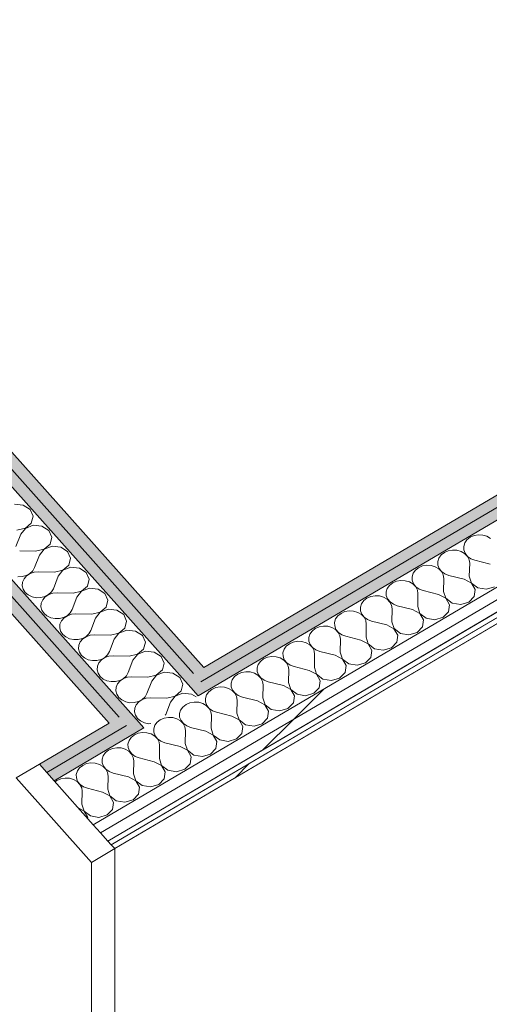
# Model space of a CAD drawing. Header units: millimetres. Extents: x -36631 to 27388, y -24993 to 6945.
# Tile 150 of 256: x 2169 to 2690, y -14573 to -13480. Entities that reach past the tile are written whole.
import ezdxf

# ---------------------------------------------------------------- set-up
doc = ezdxf.new("R2010")
doc.units = ezdxf.units.MM
doc.header["$MEASUREMENT"] = 0
doc.linetypes.add('Wipeout_Contour', pattern=[1000, 0, -1000])
doc.layers.add('Nuevo_08_E_Envans secs', color=7, linetype='Continuous')
doc.layers.add('Nuevo_Puertas Archicad', color=7, linetype='Continuous')
doc.layers.add('Nuevo_08_E_Envans secs_Pluma_Nº__1', color=7, linetype='Continuous', lineweight=5)
doc.layers.add('Nuevo_Puertas Archicad_Pluma_Nº__1', color=7, linetype='Continuous', lineweight=5)
for name, color, linetype, lineweight, true_color in [('Nuevo_08_E_Envans secs_Pluma_Nº__102', 7, 'Continuous', 5, 0xcccccc), ('Nuevo_08_E_Envans secs_Pluma_Nº__171', 171, 'Continuous', 13, 0xaaaaff), ('Nuevo_08_E_Envans secs_Pluma_Nº__177', 7, 'Continuous', 15, 0xf7e046), ('Nuevo_08_E_Envans secs_Pluma_Nº__79', 7, 'Continuous', 5, 0xaaffd5), ('Nuevo_Puertas Archicad_Pluma_Nº__3', 7, 'Continuous', 5, 0xa4a4a4)]:
    doc.layers.add(name, color=color, linetype=linetype, lineweight=lineweight, true_color=true_color)
pattern_1 = [(45, (0, 0), (-183.8478, 183.8478), [195, -65]), (45, (7e-14, 183.85), (-183.8478, 183.8478), [195, -65])]

# ---------------------------------------------------------------- blocks, each defined once
blk = doc.blocks.new('*X158')
at = {"layer": 'Nuevo_08_E_Envans secs_Pluma_Nº__102', "color": 254, "linetype": 'Continuous', "lineweight": 5, "true_color": 0xcccccc}
for p, q in [((2665.7, -14057.4), (2663.3, -14060.8)), ((2669.3, -14054.6), (2665.7, -14057.4)), ((2673.6, -14052.8), (2669.3, -14054.6)), ((2678.3, -14051.9), (2673.6, -14052.8)), ((2683.2, -14052.2), (2678.3, -14051.9)), ((2687.8, -14053.5), (2683.2, -14052.2)), ((2691.8, -14055.8), (2687.8, -14053.5)), ((2640.6, -14071.5), (2637.1, -14074.3)), ((2644.9, -14069.7), (2640.6, -14071.5)), ((2649.7, -14068.8), (2644.9, -14069.7)), ((2654.5, -14069.1), (2649.7, -14068.8)), ((2659.1, -14070.4), (2654.5, -14069.1)), ((2663.1, -14072.7), (2659.1, -14070.4)), ((2663.3, -14060.8), (2662.1, -14064.7)), ((2662.1, -14064.7), (2662.2, -14068.6)), ((2662.2, -14068.6), (2663.6, -14072.4)), ((2634.6, -14077.7), (2633.4, -14081.6)), ((2633.4, -14081.6), (2633.5, -14085.5)), ((2637.1, -14074.3), (2634.6, -14077.7)), ((2666.2, -14075.8), (2663.1, -14072.7)), ((2663.6, -14072.4), (2666.3, -14075.8)), ((2668.1, -14079.5), (2666.2, -14075.8)), ((2666.3, -14075.8), (2670, -14078.4)), ((2668.7, -14083.4), (2668.1, -14079.5)), ((2670, -14078.4), (2674.4, -14080.1)), ((2691.3, -14084.3), (2674.4, -14080.1)), ((2608.4, -14091.2), (2606, -14094.6)), ((2611.9, -14088.4), (2608.4, -14091.2)), ((2616.3, -14086.5), (2611.9, -14088.4)), ((2621, -14085.7), (2616.3, -14086.5)), ((2625.9, -14086), (2621, -14085.7)), ((2630.5, -14087.3), (2625.9, -14086)), ((2634.5, -14089.6), (2630.5, -14087.3)), ((2633.5, -14085.5), (2635, -14089.3)), ((2637.5, -14092.7), (2634.5, -14089.6)), ((2635, -14089.3), (2637.6, -14092.6)), ((2639.4, -14096.4), (2637.5, -14092.7)), ((2637.6, -14092.6), (2641.3, -14095.3)), ((2668.3, -14097.8), (2668.7, -14083.4)), ((2587.6, -14103.4), (2583.3, -14105.3)), ((2592.4, -14102.6), (2587.6, -14103.4)), ((2597.2, -14102.9), (2592.4, -14102.6)), ((2601.8, -14104.2), (2597.2, -14102.9)), ((2605.8, -14106.5), (2601.8, -14104.2)), ((2606, -14094.6), (2604.7, -14098.4)), ((2604.7, -14098.4), (2604.9, -14102.4)), ((2604.9, -14102.4), (2606.3, -14106.2)), ((2640, -14100.3), (2639.4, -14096.4)), ((2639.7, -14114.7), (2640, -14100.3)), ((2641.3, -14095.3), (2645.7, -14096.9)), ((2662.6, -14101.2), (2645.7, -14096.9)), ((2670.7, -14105.5), (2662.6, -14101.2)), ((2668.3, -14097.8), (2670.8, -14105.4)), ((2577.3, -14111.5), (2576.1, -14115.3)), ((2579.8, -14108), (2577.3, -14111.5)), ((2583.3, -14105.3), (2579.8, -14108)), ((2608.9, -14109.6), (2605.8, -14106.5)), ((2606.3, -14106.2), (2609, -14109.5)), ((2610.7, -14113.3), (2608.9, -14109.6)), ((2609, -14109.5), (2612.6, -14112.1)), ((2611.3, -14117.2), (2610.7, -14113.3)), ((2612.6, -14112.1), (2617.1, -14113.8)), ((2634, -14118.1), (2617.1, -14113.8)), ((2639.7, -14114.7), (2642.2, -14122.3)), ((2674.8, -14112.6), (2670.7, -14105.5)), ((2670.8, -14105.4), (2677.9, -14110.8)), ((2673.7, -14120.4), (2674.8, -14112.6)), ((2677.9, -14110.8), (2687.3, -14112.4)), ((2687.3, -14112.4), (2696.4, -14109.7)), ((2551.1, -14124.9), (2548.6, -14128.4)), ((2554.6, -14122.2), (2551.1, -14124.9)), ((2558.9, -14120.3), (2554.6, -14122.2)), ((2563.7, -14119.5), (2558.9, -14120.3)), ((2568.6, -14119.7), (2563.7, -14119.5)), ((2573.2, -14121.1), (2568.6, -14119.7)), ((2577.1, -14123.4), (2573.2, -14121.1)), ((2576.1, -14115.3), (2576.2, -14119.3)), ((2576.2, -14119.3), (2577.6, -14123.1)), ((2580.2, -14126.5), (2577.1, -14123.4)), ((2577.6, -14123.1), (2580.3, -14126.4)), ((2611, -14131.6), (2611.3, -14117.2)), ((2642.1, -14122.4), (2634, -14118.1)), ((2646.2, -14129.5), (2642.1, -14122.4)), ((2642.2, -14122.3), (2649.2, -14127.7)), ((2667.7, -14126.6), (2673.7, -14120.4)), ((2535, -14136.4), (2530.3, -14137.2)), ((2539.9, -14136.6), (2535, -14136.4)), ((2544.5, -14138), (2539.9, -14136.6)), ((2548.6, -14128.4), (2547.4, -14132.2)), ((2547.4, -14132.2), (2547.5, -14136.2)), ((2547.5, -14136.2), (2549, -14140)), ((2582.1, -14130.1), (2580.2, -14126.5)), ((2580.3, -14126.4), (2584, -14129)), ((2582.7, -14134.1), (2582.1, -14130.1)), ((2582.4, -14148.5), (2582.7, -14134.1)), ((2584, -14129), (2588.4, -14130.7)), ((2605.3, -14135), (2588.4, -14130.7)), ((2613.4, -14139.3), (2605.3, -14135)), ((2611, -14131.6), (2613.5, -14139.2)), ((2645.1, -14137.3), (2646.2, -14129.5)), ((2649.2, -14127.7), (2658.7, -14129.3)), ((2658.7, -14129.3), (2667.7, -14126.6)), ((2520, -14145.2), (2518.8, -14149.1)), ((2522.4, -14141.8), (2520, -14145.2)), ((2526, -14139.1), (2522.4, -14141.8)), ((2530.3, -14137.2), (2526, -14139.1)), ((2548.5, -14140.3), (2544.5, -14138)), ((2551.5, -14143.4), (2548.5, -14140.3)), ((2549, -14140), (2551.6, -14143.3)), ((2553.4, -14147), (2551.5, -14143.4)), ((2551.6, -14143.3), (2555.3, -14145.9)), ((2554, -14151), (2553.4, -14147)), ((2555.3, -14145.9), (2559.7, -14147.6)), ((2576.6, -14151.9), (2559.7, -14147.6)), ((2617.5, -14146.4), (2613.4, -14139.3)), ((2613.5, -14139.2), (2620.5, -14144.6)), ((2616.4, -14154.2), (2617.5, -14146.4)), ((2620.5, -14144.6), (2630, -14146.2)), ((2630, -14146.2), (2639.1, -14143.5)), ((2639.1, -14143.5), (2645.1, -14137.3)), ((2493.8, -14158.7), (2491.3, -14162.1)), ((2497.3, -14155.9), (2493.8, -14158.7)), ((2501.6, -14154.1), (2497.3, -14155.9)), ((2506.4, -14153.2), (2501.6, -14154.1)), ((2511.3, -14153.5), (2506.4, -14153.2)), ((2515.9, -14154.8), (2511.3, -14153.5)), ((2519.8, -14157.1), (2515.9, -14154.8)), ((2518.8, -14149.1), (2518.9, -14153.1)), ((2518.9, -14153.1), (2520.3, -14156.9)), ((2522.9, -14160.2), (2519.8, -14157.1)), ((2520.3, -14156.9), (2523, -14160.2)), ((2553.7, -14165.4), (2554, -14151)), ((2584.7, -14156.2), (2576.6, -14151.9)), ((2582.4, -14148.5), (2584.9, -14156.1)), ((2588.8, -14163.3), (2584.7, -14156.2)), ((2584.9, -14156.1), (2591.9, -14161.5)), ((2610.4, -14160.4), (2616.4, -14154.2)), ((2491.3, -14162.1), (2490.1, -14166)), ((2490.1, -14166), (2490.2, -14169.9)), ((2490.2, -14169.9), (2491.7, -14173.7)), ((2524.8, -14163.9), (2522.9, -14160.2)), ((2523, -14160.2), (2526.7, -14162.8)), ((2525.4, -14167.9), (2524.8, -14163.9)), ((2525.1, -14182.2), (2525.4, -14167.9)), ((2526.7, -14162.8), (2531.1, -14164.5)), ((2548, -14168.7), (2531.1, -14164.5)), ((2556.1, -14173), (2548, -14168.7)), ((2553.7, -14165.4), (2556.2, -14173)), ((2587.7, -14171.1), (2588.8, -14163.3)), ((2591.9, -14161.5), (2601.3, -14163.1)), ((2601.3, -14163.1), (2610.4, -14160.4)), ((2462.7, -14179), (2461.4, -14182.9)), ((2465.1, -14175.6), (2462.7, -14179)), ((2468.6, -14172.8), (2465.1, -14175.6)), ((2473, -14171), (2468.6, -14172.8)), ((2477.7, -14170.1), (2473, -14171)), ((2482.6, -14170.4), (2477.7, -14170.1)), ((2487.2, -14171.7), (2482.6, -14170.4)), ((2491.2, -14174), (2487.2, -14171.7)), ((2494.2, -14177.1), (2491.2, -14174)), ((2491.7, -14173.7), (2494.3, -14177.1)), ((2496.1, -14180.8), (2494.2, -14177.1)), ((2494.3, -14177.1), (2498, -14179.7)), ((2496.7, -14184.7), (2496.1, -14180.8)), ((2498, -14179.7), (2502.4, -14181.4)), ((2560.2, -14180.2), (2556.1, -14173)), ((2556.2, -14173), (2563.2, -14178.4)), ((2559.1, -14188), (2560.2, -14180.2)), ((2563.2, -14178.4), (2572.7, -14180)), ((2572.7, -14180), (2581.8, -14177.3)), ((2581.8, -14177.3), (2587.7, -14171.1)), ((2440, -14189.7), (2436.5, -14192.5)), ((2444.3, -14187.8), (2440, -14189.7)), ((2449.1, -14187), (2444.3, -14187.8)), ((2453.9, -14187.3), (2449.1, -14187)), ((2458.5, -14188.6), (2453.9, -14187.3)), ((2462.5, -14190.9), (2458.5, -14188.6)), ((2461.4, -14182.9), (2461.6, -14186.8)), ((2461.6, -14186.8), (2463, -14190.6)), ((2465.6, -14194), (2462.5, -14190.9)), ((2463, -14190.6), (2465.7, -14193.9)), ((2496.4, -14199.1), (2496.7, -14184.7)), ((2519.3, -14185.6), (2502.4, -14181.4)), ((2527.4, -14189.9), (2519.3, -14185.6)), ((2525.1, -14182.2), (2527.5, -14189.9)), ((2531.5, -14197), (2527.4, -14189.9)), ((2527.5, -14189.9), (2534.6, -14195.3)), ((2553.1, -14194.2), (2559.1, -14188)), ((2434, -14195.9), (2432.8, -14199.7)), ((2432.8, -14199.7), (2432.9, -14203.7)), ((2436.5, -14192.5), (2434, -14195.9)), ((2467.4, -14197.7), (2465.6, -14194)), ((2465.7, -14193.9), (2469.4, -14196.6)), ((2468, -14201.6), (2467.4, -14197.7)), ((2467.7, -14216), (2468, -14201.6)), ((2469.4, -14196.6), (2473.8, -14198.2)), ((2490.7, -14202.5), (2473.8, -14198.2)), ((2498.8, -14206.8), (2490.7, -14202.5)), ((2496.4, -14199.1), (2498.9, -14206.7)), ((2530.4, -14204.9), (2531.5, -14197)), ((2534.6, -14195.3), (2544, -14196.8)), ((2544, -14196.8), (2553.1, -14194.2)), ((2405.3, -14212.8), (2404.1, -14216.6)), ((2407.8, -14209.3), (2405.3, -14212.8)), ((2411.3, -14206.6), (2407.8, -14209.3)), ((2415.6, -14204.7), (2411.3, -14206.6)), ((2420.4, -14203.9), (2415.6, -14204.7)), ((2425.3, -14204.2), (2420.4, -14203.9)), ((2429.9, -14205.5), (2425.3, -14204.2)), ((2433.8, -14207.8), (2429.9, -14205.5)), ((2432.9, -14203.7), (2434.3, -14207.5)), ((2436.9, -14210.9), (2433.8, -14207.8)), ((2434.3, -14207.5), (2437, -14210.8)), ((2438.8, -14214.6), (2436.9, -14210.9)), ((2437, -14210.8), (2440.7, -14213.4)), ((2440.7, -14213.4), (2445.1, -14215.1)), ((2502.9, -14213.9), (2498.8, -14206.8)), ((2498.9, -14206.7), (2505.9, -14212.1)), ((2505.9, -14212.1), (2515.4, -14213.7)), ((2515.4, -14213.7), (2524.4, -14211)), ((2524.4, -14211), (2530.4, -14204.9)), ((2382.7, -14223.5), (2379.1, -14226.2)), ((2387, -14221.6), (2382.7, -14223.5)), ((2391.8, -14220.8), (2387, -14221.6)), ((2396.6, -14221), (2391.8, -14220.8)), ((2401.2, -14222.4), (2396.6, -14221)), ((2405.2, -14224.7), (2401.2, -14222.4)), ((2404.1, -14216.6), (2404.2, -14220.6)), ((2404.2, -14220.6), (2405.7, -14224.4)), ((2405.7, -14224.4), (2408.4, -14227.7)), ((2439.4, -14218.5), (2438.8, -14214.6)), ((2439.1, -14232.9), (2439.4, -14218.5)), ((2462, -14219.4), (2445.1, -14215.1)), ((2470.1, -14223.7), (2462, -14219.4)), ((2467.7, -14216), (2470.2, -14223.6)), ((2474.2, -14230.8), (2470.1, -14223.7)), ((2470.2, -14223.6), (2477.2, -14229)), ((2495.8, -14227.9), (2501.8, -14221.7)), ((2501.8, -14221.7), (2502.9, -14213.9)), ((2376.7, -14229.7), (2375.5, -14233.5)), ((2375.5, -14233.5), (2375.6, -14237.5)), ((2379.1, -14226.2), (2376.7, -14229.7)), ((2408.2, -14227.8), (2405.2, -14224.7)), ((2410.1, -14231.4), (2408.2, -14227.8)), ((2408.4, -14227.7), (2412, -14230.3)), ((2410.7, -14235.4), (2410.1, -14231.4)), ((2410.4, -14249.8), (2410.7, -14235.4)), ((2412, -14230.3), (2416.5, -14232)), ((2433.3, -14236.3), (2416.5, -14232)), ((2439.1, -14232.9), (2441.6, -14240.5)), ((2473.1, -14238.6), (2474.2, -14230.8)), ((2477.2, -14229), (2486.7, -14230.6)), ((2486.7, -14230.6), (2495.8, -14227.9)), ((2350.5, -14243.1), (2348, -14246.5)), ((2354, -14240.4), (2350.5, -14243.1)), ((2358.3, -14238.5), (2354, -14240.4)), ((2363.1, -14237.7), (2358.3, -14238.5)), ((2368, -14237.9), (2363.1, -14237.7)), ((2372.6, -14239.3), (2368, -14237.9)), ((2376.5, -14241.6), (2372.6, -14239.3)), ((2375.6, -14237.5), (2377, -14241.3)), ((2379.6, -14244.7), (2376.5, -14241.6)), ((2377, -14241.3), (2379.7, -14244.6)), ((2381.5, -14248.3), (2379.6, -14244.7)), ((2379.7, -14244.6), (2383.4, -14247.2)), ((2441.4, -14240.6), (2433.3, -14236.3)), ((2445.6, -14247.7), (2441.4, -14240.6)), ((2441.6, -14240.5), (2448.6, -14245.9)), ((2448.6, -14245.9), (2458, -14247.5)), ((2458, -14247.5), (2467.1, -14244.8)), ((2467.1, -14244.8), (2473.1, -14238.6)), ((2325.4, -14257.2), (2321.8, -14260)), ((2329.7, -14255.4), (2325.4, -14257.2)), ((2334.4, -14254.6), (2329.7, -14255.4)), ((2339.3, -14254.8), (2334.4, -14254.6)), ((2343.9, -14256.1), (2339.3, -14254.8)), ((2347.9, -14258.4), (2343.9, -14256.1)), ((2348, -14246.5), (2346.8, -14250.4)), ((2346.8, -14250.4), (2346.9, -14254.4)), ((2346.9, -14254.4), (2348.4, -14258.2)), ((2382.1, -14252.3), (2381.5, -14248.3)), ((2381.8, -14266.7), (2382.1, -14252.3)), ((2383.4, -14247.2), (2387.8, -14248.9)), ((2404.7, -14253.2), (2387.8, -14248.9)), ((2412.8, -14257.5), (2404.7, -14253.2)), ((2410.4, -14249.8), (2412.9, -14257.4)), ((2412.9, -14257.4), (2419.9, -14262.8)), ((2438.5, -14261.7), (2444.5, -14255.5)), ((2444.5, -14255.5), (2445.6, -14247.7)), ((2319.4, -14263.4), (2318.1, -14267.3)), ((2318.1, -14267.3), (2318.3, -14271.2)), ((2321.8, -14260), (2319.4, -14263.4)), ((2350.9, -14261.5), (2347.9, -14258.4)), ((2348.4, -14258.2), (2351, -14261.5)), ((2352.8, -14265.2), (2350.9, -14261.5)), ((2351, -14261.5), (2354.7, -14264.1)), ((2353.4, -14269.2), (2352.8, -14265.2)), ((2354.7, -14264.1), (2359.1, -14265.8)), ((2376, -14270), (2359.1, -14265.8)), ((2381.8, -14266.7), (2384.2, -14274.3)), ((2416.9, -14264.6), (2412.8, -14257.5)), ((2415.8, -14272.4), (2416.9, -14264.6)), ((2419.9, -14262.8), (2429.4, -14264.4)), ((2429.4, -14264.4), (2438.5, -14261.7)), ((2293.2, -14276.9), (2290.7, -14280.3)), ((2296.7, -14274.1), (2293.2, -14276.9)), ((2301, -14272.3), (2296.7, -14274.1)), ((2305.8, -14271.4), (2301, -14272.3)), ((2310.6, -14271.7), (2305.8, -14271.4)), ((2315.2, -14273), (2310.6, -14271.7)), ((2319.2, -14275.3), (2315.2, -14273)), ((2318.3, -14271.2), (2319.7, -14275)), ((2322.3, -14278.4), (2319.2, -14275.3)), ((2319.7, -14275), (2322.4, -14278.4)), ((2324.2, -14282.1), (2322.3, -14278.4)), ((2322.4, -14278.4), (2326.1, -14281)), ((2353.1, -14283.5), (2353.4, -14269.2)), ((2384.1, -14274.3), (2376, -14270)), ((2388.2, -14281.5), (2384.1, -14274.3)), ((2384.2, -14274.3), (2391.3, -14279.7)), ((2400.7, -14281.3), (2409.8, -14278.6)), ((2409.8, -14278.6), (2415.8, -14272.4)), ((2272.3, -14289.2), (2268, -14291)), ((2277.1, -14288.3), (2272.3, -14289.2)), ((2282, -14288.6), (2277.1, -14288.3)), ((2286.6, -14289.9), (2282, -14288.6)), ((2290.6, -14292.2), (2286.6, -14289.9)), ((2290.7, -14280.3), (2289.5, -14284.2)), ((2289.5, -14284.2), (2289.6, -14288.1)), ((2289.6, -14288.1), (2291.1, -14291.9)), ((2324.7, -14286), (2324.2, -14282.1)), ((2324.4, -14300.4), (2324.7, -14286)), ((2326.1, -14281), (2330.5, -14282.7)), ((2347.4, -14286.9), (2330.5, -14282.7)), ((2355.5, -14291.2), (2347.4, -14286.9)), ((2353.1, -14283.5), (2355.6, -14291.2)), ((2381.2, -14295.5), (2387.1, -14289.3)), ((2387.1, -14289.3), (2388.2, -14281.5)), ((2391.3, -14279.7), (2400.7, -14281.3)), ((2262, -14297.2), (2260.8, -14301)), ((2260.8, -14301), (2260.9, -14305)), ((2264.5, -14293.8), (2262, -14297.2)), ((2268, -14291), (2264.5, -14293.8)), ((2293.6, -14295.3), (2290.6, -14292.2)), ((2291.1, -14291.9), (2293.7, -14295.2)), ((2295.5, -14299), (2293.6, -14295.3)), ((2293.7, -14295.2), (2297.4, -14297.9)), ((2296.1, -14302.9), (2295.5, -14299)), ((2297.4, -14297.9), (2301.8, -14299.5)), ((2318.7, -14303.8), (2301.8, -14299.5)), ((2324.4, -14300.4), (2326.9, -14308)), ((2359.6, -14298.3), (2355.5, -14291.2)), ((2355.6, -14291.2), (2362.6, -14296.6)), ((2358.5, -14306.2), (2359.6, -14298.3)), ((2362.6, -14296.6), (2372.1, -14298.2)), ((2372.1, -14298.2), (2381.2, -14295.5)), ((2235.9, -14310.6), (2233.4, -14314.1)), ((2239.4, -14307.9), (2235.9, -14310.6)), ((2243.7, -14306), (2239.4, -14307.9)), ((2248.5, -14305.2), (2243.7, -14306)), ((2253.3, -14305.5), (2248.5, -14305.2)), ((2257.9, -14306.8), (2253.3, -14305.5)), ((2261.9, -14309.1), (2257.9, -14306.8)), ((2260.9, -14305), (2262.4, -14308.8)), ((2264.9, -14312.2), (2261.9, -14309.1)), ((2262.4, -14308.8), (2265.1, -14312.1)), ((2295.8, -14317.3), (2296.1, -14302.9)), ((2326.8, -14308.1), (2318.7, -14303.8)), ((2330.9, -14315.2), (2326.8, -14308.1)), ((2326.9, -14308), (2333.9, -14313.4)), ((2352.5, -14312.3), (2358.5, -14306.2)), ((2215, -14322.9), (2210.7, -14324.8)), ((2219.8, -14322.1), (2215, -14322.9)), ((2224.7, -14322.3), (2219.8, -14322.1)), ((2229.3, -14323.7), (2224.7, -14322.3)), ((2233.4, -14314.1), (2232.2, -14317.9)), ((2232.2, -14317.9), (2232.3, -14321.9)), ((2232.3, -14321.9), (2233.7, -14325.7)), ((2266.8, -14315.9), (2264.9, -14312.2)), ((2265.1, -14312.1), (2268.7, -14314.7)), ((2267.4, -14319.8), (2266.8, -14315.9)), ((2267.1, -14334.2), (2267.4, -14319.8)), ((2268.7, -14314.7), (2273.2, -14316.4)), ((2290.1, -14320.7), (2273.2, -14316.4)), ((2298.1, -14325), (2290.1, -14320.7)), ((2295.8, -14317.3), (2298.3, -14324.9)), ((2323.8, -14329.2), (2329.8, -14323)), ((2329.8, -14323), (2330.9, -14315.2)), ((2333.9, -14313.4), (2343.4, -14315)), ((2343.4, -14315), (2352.5, -14312.3)), ((2210.7, -14324.8), (2208.8, -14326.3)), ((2233.2, -14326), (2229.3, -14323.7)), ((2236.3, -14329.1), (2233.2, -14326)), ((2233.7, -14325.7), (2236.4, -14329)), ((2238.2, -14332.7), (2236.3, -14329.1)), ((2236.4, -14329), (2240.1, -14331.6)), ((2238.8, -14336.7), (2238.2, -14332.7)), ((2240.1, -14331.6), (2244.5, -14333.3)), ((2261.4, -14337.6), (2244.5, -14333.3)), ((2302.3, -14332.1), (2298.1, -14325)), ((2298.3, -14324.9), (2305.3, -14330.3)), ((2301.2, -14339.9), (2302.3, -14332.1)), ((2305.3, -14330.3), (2314.8, -14331.9)), ((2314.8, -14331.9), (2323.8, -14329.2)), ((2238.5, -14351.1), (2238.8, -14336.7)), ((2269.5, -14341.9), (2261.4, -14337.6)), ((2267.1, -14334.2), (2269.6, -14341.8)), ((2273.6, -14349), (2269.5, -14341.9)), ((2269.6, -14341.8), (2276.6, -14347.2)), ((2295.2, -14346.1), (2301.2, -14339.9)), ((2240.8, -14358.8), (2234.9, -14355.6)), ((2238.5, -14351.1), (2240.9, -14358.7)), ((2272.5, -14356.8), (2273.6, -14349)), ((2276.6, -14347.2), (2286.1, -14348.8)), ((2286.1, -14348.8), (2295.2, -14346.1)), ((2244.9, -14365.9), (2240.8, -14358.8)), ((2240.9, -14358.7), (2248, -14364.1)), ((2244.8, -14366.7), (2244.9, -14365.9)), ((2248, -14364.1), (2257.4, -14365.7)), ((2257.4, -14365.7), (2266.5, -14363)), ((2266.5, -14363), (2272.5, -14356.8))]:
    blk.add_line(p, q, dxfattribs=at)
blk = doc.blocks.new('Elem Sección_151_1')
at = {"layer": 'Nuevo_08_E_Envans secs_Pluma_Nº__79', "linetype": 'Continuous', "lineweight": 5, "true_color": 0xaaffd5}
for points in [[(2362.4, -14205.9), (2370.5, -14215), (3386.2, -13616.7), (3378.1, -13607.6)], [(2359.4, -14221.6), (2367.5, -14230.7), (3394.3, -13625.7), (3386.2, -13616.7), (2370.5, -14215)], [(2279.9, -14254.5), (2191.4, -14306.7), (2199.5, -14315.8), (2288, -14263.6)], [(2288, -14263.6), (2199.5, -14315.8), (2207.6, -14324.9), (2307.3, -14266.1), (2299.2, -14257)]]:
    blk.add_hatch(color=121, dxfattribs=at).paths.add_polyline_path(points)
at = {"layer": 'Nuevo_08_E_Envans secs', "lineweight": 0}
blk.add_blockref('*X158', (0, 0), dxfattribs=at)
at = {"color": 254, "linetype": 'Wipeout_Contour', "lineweight": 0, "ltscale": 57319.602061}
blk.add_wipeout([(2251.1, -14373.8), (2259.2, -14382.9), (3445.9, -13683.8), (3437.8, -13674.7)], dxfattribs=at).dxf.layer = 'Nuevo_08_E_Envans secs'
at = {"layer": 'Nuevo_08_E_Envans secs_Pluma_Nº__177', "linetype": 'Continuous', "lineweight": 15, "true_color": 0xf7e046}
h = blk.add_hatch(dxfattribs=at)
h.set_pattern_fill('Panellat_HPL_0001', color=53, style=0, pattern_type=2)
h.set_pattern_definition(pattern_1)
h.paths.add_polyline_path([(2251.1, -14373.8), (2259.2, -14382.9), (3445.9, -13683.8), (3437.8, -13674.7)])
at = {"color": 254, "linetype": 'Wipeout_Contour', "lineweight": 0, "ltscale": 57361.676549}
blk.add_wipeout([(2259.2, -14382.9), (2267.3, -14392), (3454, -13692.9), (3445.9, -13683.8)], dxfattribs=at).dxf.layer = 'Nuevo_08_E_Envans secs'
at = {"layer": 'Nuevo_08_E_Envans secs_Pluma_Nº__177', "linetype": 'Continuous', "lineweight": 15, "true_color": 0xf7e046}
h = blk.add_hatch(dxfattribs=at)
h.set_pattern_fill('Panellat_HPL_0001', color=53, style=0, pattern_type=2)
h.set_pattern_definition(pattern_1)
h.paths.add_polyline_path([(2259.2, -14382.9), (2267.3, -14392), (3454, -13692.9), (3445.9, -13683.8)])
at = {"color": 254, "linetype": 'Wipeout_Contour', "lineweight": 0, "ltscale": 57411.855185}
blk.add_wipeout([(2271, -14396.2), (2274.8, -14400.4), (3461.4, -13701.3), (3457.7, -13697.1)], dxfattribs=at).dxf.layer = 'Nuevo_08_E_Envans secs'
at = {"layer": 'Nuevo_08_E_Envans secs_Pluma_Nº__171', "linetype": 'Continuous', "lineweight": 13, "true_color": 0xaaaaff}
h = blk.add_hatch(dxfattribs=at)
h.set_pattern_fill('Panellat_HPL_0001', color=161, style=0, pattern_type=2)
h.set_pattern_definition(pattern_1)
h.paths.add_polyline_path([(2271, -14396.2), (2274.8, -14400.4), (3461.4, -13701.3), (3457.7, -13697.1)])
at = {"layer": 'Nuevo_08_E_Envans secs_Pluma_Nº__1', "color": 7, "linetype": 'Continuous', "lineweight": 5}
for p, q in [((3378.1, -13607.6), (2373.6, -14199.3)), ((3386.2, -13616.7), (2370.5, -14215)), ((3394.3, -13625.7), (2367.5, -14230.7)), ((3437.8, -13674.7), (2251.1, -14373.8)), ((3445.9, -13683.8), (2259.2, -14382.9)), ((3454, -13692.9), (2267.3, -14392)), ((3457.7, -13697.1), (2271, -14396.2)), ((3461.4, -13701.3), (2274.8, -14400.4)), ((2268.7, -14261.1), (2191.4, -14306.7)), ((2288, -14263.6), (2199.5, -14315.8)), ((2307.3, -14266.1), (2207.6, -14324.9))]:
    blk.add_line(p, q, dxfattribs=at)
blk = doc.blocks.new('*X286')
at = {"layer": 'Nuevo_08_E_Envans secs_Pluma_Nº__102', "color": 254, "linetype": 'Continuous', "lineweight": 5, "true_color": 0xcccccc}
for p, q in [((2173.4, -14018.9), (2163.8, -14018)), ((2181, -14023.8), (2173.4, -14018.9)), ((2184.3, -14031.2), (2181, -14023.8)), ((2182.3, -14038.9), (2184.3, -14031.2)), ((2166.4, -14046.6), (2175.7, -14044.6)), ((2175.8, -14044.7), (2170.5, -14051.3)), ((2175.7, -14044.6), (2182.3, -14038.9)), ((2184.5, -14041.3), (2175.8, -14044.7)), ((2194.1, -14042.2), (2184.5, -14041.3)), ((2201.7, -14047.1), (2194.1, -14042.2)), ((2205, -14054.5), (2201.7, -14047.1)), ((2170.5, -14051.3), (2165.3, -14065)), ((2203.1, -14062.2), (2205, -14054.5)), ((2187.1, -14069.9), (2169.4, -14069.7)), ((2187.1, -14069.9), (2196.5, -14067.9)), ((2196.5, -14068), (2191.3, -14074.6)), ((2196.5, -14067.9), (2203.1, -14062.2)), ((2205.3, -14064.6), (2196.5, -14068)), ((2214.9, -14065.5), (2205.3, -14064.6)), ((2222.5, -14070.4), (2214.9, -14065.5)), ((2225.8, -14077.8), (2222.5, -14070.4)), ((2191.3, -14074.6), (2186, -14088.3)), ((2223.9, -14085.5), (2225.8, -14077.8)), ((2180.8, -14094.9), (2184, -14091.9)), ((2184, -14091.9), (2186, -14088.3)), ((2190.2, -14093), (2185.4, -14093.5)), ((2207.9, -14093.2), (2190.2, -14093)), ((2207.9, -14093.2), (2217.2, -14091.2)), ((2217.3, -14091.3), (2212, -14097.9)), ((2217.2, -14091.2), (2223.9, -14085.5)), ((2226, -14087.9), (2217.3, -14091.3)), ((2235.7, -14088.8), (2226, -14087.9)), ((2243.2, -14093.7), (2235.7, -14088.8)), ((2167.2, -14098.4), (2172, -14098.3)), ((2172, -14098.3), (2176.7, -14097.1)), ((2174.2, -14100.8), (2172.6, -14104.5)), ((2177, -14097.5), (2174.2, -14100.8)), ((2176.7, -14097.1), (2180.8, -14094.9)), ((2180.9, -14095), (2177, -14097.5)), ((2185.4, -14093.5), (2180.9, -14095)), ((2212, -14097.9), (2206.8, -14111.7)), ((2246.6, -14101.1), (2243.2, -14093.7)), ((2244.6, -14108.8), (2246.6, -14101.1)), ((2172.6, -14104.5), (2172.3, -14108.5)), ((2172.3, -14108.5), (2173.3, -14112.4)), ((2173.3, -14112.4), (2175.6, -14115.9)), ((2201.5, -14118.3), (2204.7, -14115.3)), ((2204.7, -14115.3), (2206.8, -14111.7)), ((2228.6, -14116.5), (2238, -14114.5)), ((2238.1, -14114.6), (2232.8, -14121.2)), ((2238, -14114.5), (2244.6, -14108.8)), ((2246.8, -14111.3), (2238.1, -14114.6)), ((2256.4, -14112.1), (2246.8, -14111.3)), ((2264, -14117), (2256.4, -14112.1)), ((2175.6, -14115.9), (2179, -14118.7)), ((2179, -14118.7), (2183.2, -14120.7)), ((2183.2, -14120.7), (2187.9, -14121.7)), ((2187.9, -14121.7), (2192.8, -14121.6)), ((2192.8, -14121.6), (2197.5, -14120.4)), ((2195, -14124.1), (2193.4, -14127.8)), ((2197.8, -14120.8), (2195, -14124.1)), ((2197.5, -14120.4), (2201.5, -14118.3)), ((2201.6, -14118.3), (2197.8, -14120.8)), ((2206.1, -14116.8), (2201.6, -14118.3)), ((2211, -14116.3), (2206.1, -14116.8)), ((2228.6, -14116.5), (2211, -14116.3)), ((2232.8, -14121.2), (2227.6, -14135)), ((2267.3, -14124.4), (2264, -14117)), ((2265.4, -14132.1), (2267.3, -14124.4)), ((2193.4, -14127.8), (2193, -14131.8)), ((2193, -14131.8), (2194.1, -14135.7)), ((2194.1, -14135.7), (2196.4, -14139.2)), ((2225.5, -14138.6), (2227.6, -14135)), ((2258.7, -14137.8), (2265.4, -14132.1)), ((2267.6, -14134.6), (2258.8, -14137.9)), ((2277.2, -14135.5), (2267.6, -14134.6)), ((2284.8, -14140.3), (2277.2, -14135.5)), ((2196.4, -14139.2), (2199.7, -14142)), ((2199.7, -14142), (2204, -14144)), ((2204, -14144), (2208.7, -14145)), ((2208.7, -14145), (2213.6, -14144.9)), ((2213.6, -14144.9), (2218.2, -14143.7)), ((2215.7, -14147.4), (2214.1, -14151.1)), ((2218.6, -14144.1), (2215.7, -14147.4)), ((2218.2, -14143.7), (2222.3, -14141.6)), ((2222.4, -14141.7), (2218.6, -14144.1)), ((2222.3, -14141.6), (2225.5, -14138.6)), ((2226.9, -14140.1), (2222.4, -14141.7)), ((2231.7, -14139.6), (2226.9, -14140.1)), ((2249.4, -14139.9), (2231.7, -14139.6)), ((2253.6, -14144.5), (2248.3, -14158.3)), ((2249.4, -14139.9), (2258.7, -14137.8)), ((2258.8, -14137.9), (2253.6, -14144.5)), ((2288.1, -14147.7), (2284.8, -14140.3)), ((2286.1, -14155.4), (2288.1, -14147.7)), ((2214.1, -14151.1), (2213.8, -14155.1)), ((2213.8, -14155.1), (2214.8, -14159)), ((2214.8, -14159), (2217.1, -14162.5)), ((2246.3, -14161.9), (2248.3, -14158.3)), ((2279.5, -14161.1), (2286.1, -14155.4)), ((2288.3, -14157.9), (2279.6, -14161.2)), ((2297.9, -14158.8), (2288.3, -14157.9)), ((2305.5, -14163.6), (2297.9, -14158.8)), ((2217.1, -14162.5), (2220.5, -14165.3)), ((2220.5, -14165.3), (2224.7, -14167.3)), ((2224.7, -14167.3), (2229.4, -14168.3)), ((2229.4, -14168.3), (2234.3, -14168.2)), ((2234.3, -14168.2), (2239, -14167)), ((2239.3, -14167.4), (2236.5, -14170.7)), ((2239, -14167), (2243.1, -14164.9)), ((2243.1, -14165), (2239.3, -14167.4)), ((2243.1, -14164.9), (2246.3, -14161.9)), ((2247.6, -14163.4), (2243.1, -14165)), ((2252.5, -14162.9), (2247.6, -14163.4)), ((2270.2, -14163.2), (2252.5, -14162.9)), ((2274.3, -14167.8), (2269.1, -14181.6)), ((2270.2, -14163.2), (2279.5, -14161.1)), ((2279.6, -14161.2), (2274.3, -14167.8)), ((2308.9, -14171), (2305.5, -14163.6)), ((2234.9, -14174.4), (2234.6, -14178.4)), ((2234.6, -14178.4), (2235.6, -14182.3)), ((2236.5, -14170.7), (2234.9, -14174.4)), ((2300.3, -14184.4), (2306.9, -14178.7)), ((2306.9, -14178.7), (2308.9, -14171)), ((2235.6, -14182.3), (2237.9, -14185.8)), ((2237.9, -14185.8), (2241.3, -14188.6)), ((2241.3, -14188.6), (2245.5, -14190.6)), ((2245.5, -14190.6), (2250.2, -14191.6)), ((2250.2, -14191.6), (2255.1, -14191.5)), ((2255.1, -14191.5), (2259.7, -14190.4)), ((2260.1, -14190.8), (2257.3, -14194)), ((2259.7, -14190.4), (2263.8, -14188.2)), ((2263.9, -14188.3), (2260.1, -14190.8)), ((2263.8, -14188.2), (2267, -14185.2)), ((2268.4, -14186.7), (2263.9, -14188.3)), ((2267, -14185.2), (2269.1, -14181.6)), ((2273.3, -14186.2), (2268.4, -14186.7)), ((2290.9, -14186.5), (2273.3, -14186.2)), ((2295.1, -14191.1), (2289.9, -14204.9)), ((2290.9, -14186.5), (2300.3, -14184.4)), ((2300.4, -14184.5), (2295.1, -14191.1)), ((2309.1, -14181.2), (2300.4, -14184.5)), ((2318.7, -14182.1), (2309.1, -14181.2)), ((2326.3, -14186.9), (2318.7, -14182.1)), ((2329.6, -14194.3), (2326.3, -14186.9)), ((2255.6, -14197.7), (2255.3, -14201.7)), ((2255.3, -14201.7), (2256.4, -14205.6)), ((2257.3, -14194), (2255.6, -14197.7)), ((2321, -14207.7), (2327.7, -14202)), ((2327.7, -14202), (2329.6, -14194.3)), ((2256.4, -14205.6), (2258.6, -14209.1)), ((2258.6, -14209.1), (2262, -14212)), ((2262, -14212), (2266.2, -14214)), ((2275.9, -14214.8), (2280.5, -14213.7)), ((2280.5, -14213.7), (2284.6, -14211.5)), ((2284.7, -14211.6), (2280.9, -14214.1)), ((2284.6, -14211.5), (2287.8, -14208.5)), ((2289.2, -14210), (2284.7, -14211.6)), ((2287.8, -14208.5), (2289.9, -14204.9)), ((2294, -14209.5), (2289.2, -14210)), ((2311.7, -14209.8), (2294, -14209.5)), ((2311.7, -14209.8), (2321, -14207.7)), ((2321.1, -14207.8), (2315.9, -14214.4)), ((2329.9, -14204.5), (2321.1, -14207.8)), ((2339.5, -14205.4), (2329.9, -14204.5)), ((2347.1, -14210.2), (2339.5, -14205.4)), ((2350.4, -14217.6), (2347.1, -14210.2)), ((2266.2, -14214), (2271, -14214.9)), ((2271, -14214.9), (2275.9, -14214.8)), ((2276.4, -14221), (2276.1, -14225)), ((2278, -14217.3), (2276.4, -14221)), ((2280.9, -14214.1), (2278, -14217.3)), ((2315.9, -14214.4), (2310.6, -14228.2)), ((2348.4, -14225.3), (2350.4, -14217.6)), ((2276.1, -14225), (2277.1, -14228.9)), ((2277.1, -14228.9), (2279.4, -14232.4)), ((2279.4, -14232.4), (2282.8, -14235.3)), ((2282.8, -14235.3), (2287, -14237.3)), ((2301.3, -14237), (2305.4, -14234.8)), ((2305.4, -14234.9), (2301.6, -14237.4)), ((2305.4, -14234.8), (2308.6, -14231.8)), ((2309.9, -14233.3), (2305.4, -14234.9)), ((2308.6, -14231.8), (2310.6, -14228.2)), ((2314.8, -14232.9), (2309.9, -14233.3)), ((2332.5, -14233.1), (2314.8, -14232.9)), ((2332.5, -14233.1), (2341.8, -14231.1)), ((2341.9, -14231.2), (2336.6, -14237.7)), ((2341.8, -14231.1), (2348.4, -14225.3)), ((2350.6, -14227.8), (2341.9, -14231.2)), ((2360.2, -14228.7), (2350.6, -14227.8)), ((2365.3, -14231.9), (2360.2, -14228.7)), ((2287, -14237.3), (2291.7, -14238.3)), ((2291.7, -14238.3), (2296.6, -14238.1)), ((2296.6, -14238.1), (2301.3, -14237)), ((2297.2, -14244.4), (2296.9, -14248.3)), ((2298.8, -14240.6), (2297.2, -14244.4)), ((2301.6, -14237.4), (2298.8, -14240.6)), ((2336.6, -14237.7), (2331.4, -14251.5)), ((2296.9, -14248.3), (2297.9, -14252.2)), ((2297.9, -14252.2), (2300.2, -14255.7)), ((2300.2, -14255.7), (2303.6, -14258.6)), ((2331, -14252.1), (2331.4, -14251.5)), ((2303.6, -14258.6), (2307.8, -14260.6)), ((2307.8, -14260.6), (2312.5, -14261.6)), ((2312.5, -14261.6), (2315.1, -14261.5))]:
    blk.add_line(p, q, dxfattribs=at)
blk = doc.blocks.new('Elem Sección_245_1')
at = {"layer": 'Nuevo_08_E_Envans secs_Pluma_Nº__79', "linetype": 'Continuous', "lineweight": 5, "true_color": 0xaaffd5}
for points in [[(1420, -13148), (1408.8, -13154.6), (2359.4, -14221.6), (2370.5, -14215), (2362.4, -14205.9), (1428, -13157.1)], [(1439.2, -13150.5), (1428, -13157.1), (2362.4, -14205.9), (2373.6, -14199.3)], [(1348.7, -13190.2), (1337.6, -13196.8), (1345.7, -13205.9), (2279.9, -14254.5), (2288, -14263.6), (2299.2, -14257)], [(1334.5, -13212.5), (2268.7, -14261.1), (2279.9, -14254.5), (1345.7, -13205.9)]]:
    blk.add_hatch(color=121, dxfattribs=at).paths.add_polyline_path(points)
at = {"layer": 'Nuevo_08_E_Envans secs_Pluma_Nº__1', "color": 7, "linetype": 'Continuous', "lineweight": 5}
for p, q in [((1439.2, -13150.5), (2373.6, -14199.3)), ((1428, -13157.1), (2362.4, -14205.9)), ((1345.7, -13205.9), (2279.9, -14254.5)), ((1334.5, -13212.5), (2268.7, -14261.1))]:
    blk.add_line(p, q, dxfattribs=at)
at = {"layer": 'Nuevo_08_E_Envans secs_Pluma_Nº__1', "color": 7, "linetype": 'Continuous', "lineweight": 5, "flags": 128}
for points in [[(1400.7, -13145.5), (1408.8, -13154.6), (2359.4, -14221.6), (2367.5, -14230.7)], [(1340.6, -13181.1), (1348.7, -13190.2), (2299.2, -14257), (2307.3, -14266.1)]]:
    blk.add_lwpolyline(points, dxfattribs=at)
at = {"layer": 'Nuevo_08_E_Envans secs', "lineweight": 0}
blk.add_blockref('*X286', (0, 0), dxfattribs=at)
blk = doc.blocks.new('Elem Sección_247_1')
at = {"layer": 'Nuevo_Puertas Archicad_Pluma_Nº__1', "color": 7, "linetype": 'Continuous', "lineweight": 5}
for p, q in [((2191.4, -14306.7), (2165.6, -14321.9)), ((2165.6, -14321.9), (2249, -14415.6)), ((2274.8, -14400.4), (2249, -14415.6))]:
    blk.add_line(p, q, dxfattribs=at)
at = {"layer": 'Nuevo_Puertas Archicad_Pluma_Nº__1', "color": 7, "linetype": 'Continuous', "lineweight": 5, "flags": 128}
blk.add_lwpolyline([(2191.4, -14306.7), (2199.5, -14315.8), (2207.6, -14324.9), (2251.1, -14373.8), (2259.2, -14382.9), (2267.3, -14392), (2271, -14396.2), (2274.8, -14400.4)], dxfattribs=at)
at = {"layer": 'Nuevo_Puertas Archicad_Pluma_Nº__3', "color": 253, "linetype": 'Continuous', "lineweight": 5, "true_color": 0xa4a4a4}
for p, q in [((2274.8, -14400.4), (2274.8, -15146.2)), ((2249, -15161.4), (2249, -14415.6))]:
    blk.add_line(p, q, dxfattribs=at)

msp = doc.modelspace()

# ---------------------------------------------------------------- block references
at = {"layer": 'Nuevo_08_E_Envans secs', "lineweight": 0}
msp.add_blockref('Elem Sección_151_1', (0, 0), dxfattribs=at)

# ---------------------------------------------------------------- next in the draw order: block references
msp.add_blockref('Elem Sección_245_1', (0, 0), dxfattribs=at)
at = {"layer": 'Nuevo_Puertas Archicad', "lineweight": 0}
msp.add_blockref('Elem Sección_247_1', (0, 0), dxfattribs=at)

doc.saveas('drawing.dxf')
